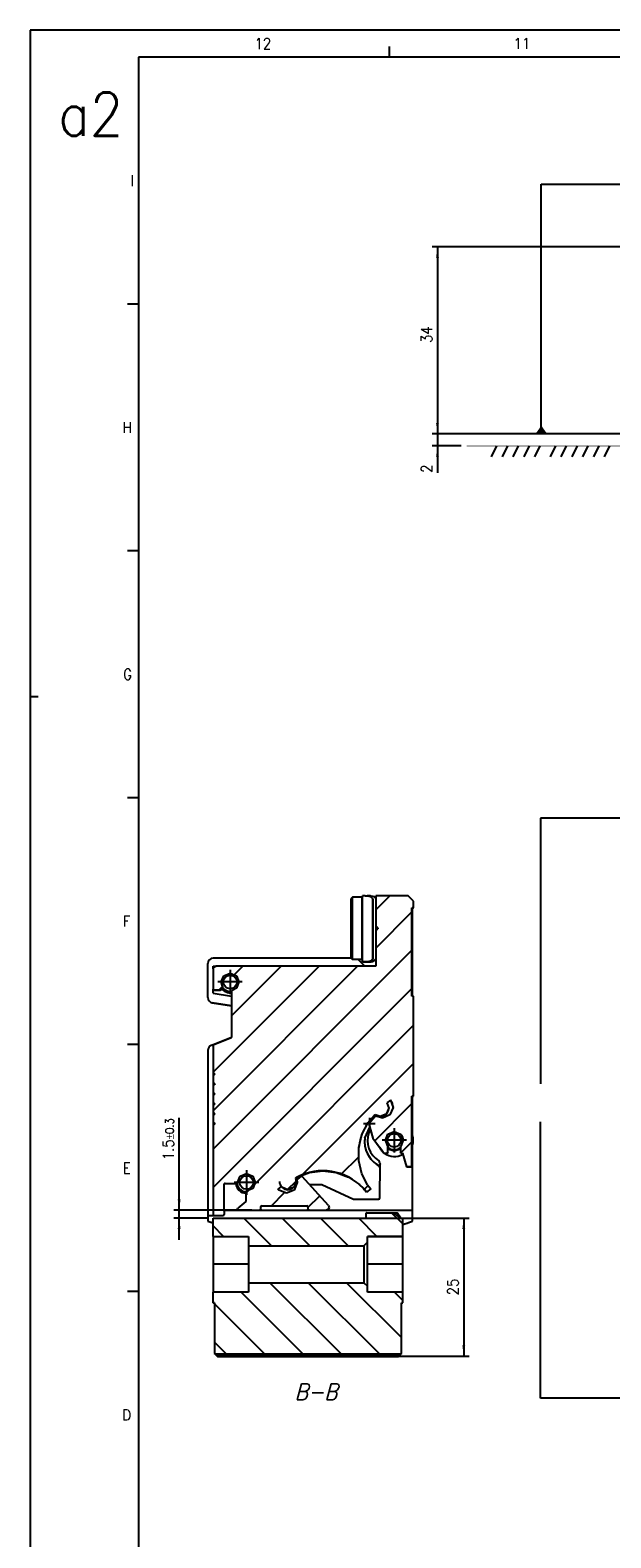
# Model space of a CAD drawing. Header units: millimetres. Extents: x -285 to 969, y -217 to 203.
# Tile 2 of 15: x -285 to -178, y -75 to 203. Entities that reach past the tile are written whole.
import ezdxf

# ---------------------------------------------------------------- set-up
doc = ezdxf.new("R2010")
doc.units = ezdxf.units.MM
doc.linetypes.add('DOT_CENTER', pattern=[14, 12, -1, 0, -1])
doc.layers.add('1', color=7, linetype='Continuous')
doc.styles.add('CONVERTER_11', font='txt.shx', dxfattribs={"width": 0.9})
doc.styles.add('CONVERTER_12', font='txt.shx', dxfattribs={"width": 0.9, "oblique": 15})
doc.dimstyles.new('ME10_DIM_13', dxfattribs={"dimtxt": 2, "dimasz": 2, "dimexe": 1, "dimexo": 1, "dimgap": 1, "dimtad": 1, "dimdec": 0, "dimdsep": 46, "dimtxsty": 'CONVERTER_11', "dimsah": 1, "dimcen": 0.09, "dimclrd": 2, "dimclre": 2, "dimclrt": 2, "dimadec": 0, "dimazin": 0, "dimtfac": 1, "dimtdec": 4, "dimtix": 1, "dimtmove": 0, "dimatfit": 3, "dimfxl": 1, "dimtolj": 1, "dimtzin": 0, "dimarcsym": 0})
doc.dimstyles.new('ME10_DIM_14', dxfattribs={"dimtxt": 2, "dimasz": 2, "dimexe": 1, "dimexo": 1, "dimgap": 1, "dimtad": 1, "dimdec": 0, "dimdsep": 46, "dimtxsty": 'CONVERTER_11', "dimsah": 1, "dimcen": 0.09, "dimclrd": 2, "dimclre": 2, "dimclrt": 2, "dimadec": 0, "dimazin": 0, "dimtfac": 1, "dimtdec": 4, "dimtix": 1, "dimtmove": 0, "dimatfit": 3, "dimfxl": 1, "dimtolj": 1, "dimtzin": 0, "dimarcsym": 0})
doc.dimstyles.new('ME10_DIM_43', dxfattribs={"dimtxt": 2, "dimasz": 2, "dimexe": 1, "dimexo": 1, "dimgap": 1, "dimtad": 1, "dimdsep": 46, "dimtxsty": 'CONVERTER_11', "dimsah": 1, "dimcen": 0.09, "dimclrd": 2, "dimclre": 2, "dimclrt": 2, "dimadec": 0, "dimazin": 0, "dimtol": 1, "dimtp": 0.3, "dimtm": 0.3, "dimtfac": 0.75, "dimtdec": 1, "dimtix": 1, "dimtmove": 0, "dimatfit": 3, "dimfxl": 1, "dimtolj": 1, "dimtzin": 0, "dimarcsym": 0})
doc.dimstyles.new('ME10_DIM_44', dxfattribs={"dimtxt": 2, "dimasz": 2, "dimexe": 1, "dimexo": 1, "dimgap": 1, "dimtad": 1, "dimdec": 0, "dimdsep": 46, "dimtxsty": 'CONVERTER_11', "dimsah": 1, "dimcen": 0.09, "dimclrd": 2, "dimclre": 2, "dimclrt": 2, "dimadec": 0, "dimazin": 0, "dimtfac": 1, "dimtdec": 4, "dimtix": 1, "dimtmove": 0, "dimatfit": 3, "dimfxl": 1, "dimtolj": 1, "dimtzin": 0, "dimarcsym": 0})
doc.dimstyles.get("Standard").update_dxf_attribs({"dimtxt": 0.18, "dimasz": 0.18, "dimexe": 0.18, "dimexo": 0.0625, "dimgap": 0.09, "dimtad": 0, "dimtih": 1, "dimtoh": 1, "dimdec": 4, "dimzin": 0, "dimdsep": 46, "dimtxsty": 'Standard', "dimcen": 0.09, "dimadec": 0, "dimazin": 0, "dimtfac": 1, "dimtdec": 4, "dimtofl": 0, "dimtmove": 0, "dimatfit": 3, "dimfxl": 1, "dimtolj": 1, "dimtzin": 0, "dimarcsym": 0})
pattern_1 = [(-45, (0, 0), (3.53553, 3.53553), [])]

# ---------------------------------------------------------------- blocks, each defined once
blk = doc.blocks.new('*D49')
at = {"layer": '1', "color": 2, "linetype": 'Continuous'}
for p, q in [((-209.59, 132.49), (-209.59, 128.49)), ((-153.92, 128.49), (-210.59, 128.49)), ((-209.59, 128.49), (-209.59, 126.24)), ((-205.22, 126.24), (-210.59, 126.24)), ((-209.59, 126.24), (-209.59, 121.27))]:
    blk.add_line(p, q, dxfattribs=at)
at = {"layer": '1', "color": 2}
for points in [[(-209.85, 130.49), (-209.33, 130.49), (-209.59, 128.49)], [(-209.33, 124.24), (-209.85, 124.24), (-209.59, 126.24)]]:
    blk.add_solid(points, dxfattribs=at)
at = {"layer": '1', "color": 2, "insert": (-210.59, 121.27), "char_height": 2, "attachment_point": 7, "rotation": 90, "line_spacing_factor": 0.60024, "style": 'CONVERTER_11'}
blk.add_mtext('2', dxfattribs=at)
blk = doc.blocks.new('*D50')
at = {"layer": '1', "color": 2, "linetype": 'Continuous'}
for p, q in [((-153.92, 162.99), (-210.59, 162.99)), ((-209.59, 162.99), (-209.59, 128.49)), ((-153.92, 128.49), (-210.59, 128.49))]:
    blk.add_line(p, q, dxfattribs=at)
at = {"layer": '1', "color": 2}
for points in [[(-209.33, 160.99), (-209.85, 160.99), (-209.59, 162.99)], [(-209.85, 130.49), (-209.33, 130.49), (-209.59, 128.49)]]:
    blk.add_solid(points, dxfattribs=at)
at = {"layer": '1', "color": 2, "insert": (-210.59, 145.24), "char_height": 2, "attachment_point": 7, "rotation": 90, "line_spacing_factor": 0.60024, "style": 'CONVERTER_11'}
blk.add_mtext('34', dxfattribs=at)
blk = doc.blocks.new('Cabeza__12', base_point=(-251, -41.79))
at = {"linetype": 'Continuous'}
h = blk.add_hatch(dxfattribs=at)
h.set_pattern_fill('_USER', color=3, scale=5, angle=-45, pattern_type=0)
h.set_pattern_definition(pattern_1)
h.paths.add_polyline_path([(-223.17, -21.38), (-222.5, -20.71), (-222.5, -19.63), (-216, -19.63), (-216, -16.28), (-216.46, -16.28), (-217.69, -15.28), (-222.69, -15.28), (-222.74, -15.32), (-222.74, -16.28), (-251, -16.28), (-251, -19.63), (-244.5, -19.63), (-244.5, -21.38)])
h = blk.add_hatch(dxfattribs=at)
h.set_pattern_fill('_USER', color=3, scale=5, angle=-45, pattern_type=0)
h.set_pattern_definition(pattern_1)
h.paths.add_polyline_path([(-250.6, -41.39), (-250.75, -41.23), (-250.75, -31.93), (-251, -31.93), (-251, -29.93), (-244.5, -29.93), (-244.5, -28.18), (-223.17, -28.18), (-222.5, -28.85), (-222.5, -29.93), (-216, -29.93), (-216, -31.93), (-216.25, -31.93), (-216.25, -41.23), (-216.4, -41.39)])
at = {"color": 7, "linetype": 'Continuous'}
for p, q in [((-251, -16.28), (-222.74, -16.28)), ((-251, -19.63), (-251, -16.28)), ((-222.74, -15.28), (-222.74, -15.32)), ((-222.69, -15.28), (-222.74, -15.28)), ((-222.69, -15.28), (-222.74, -15.32)), ((-222.74, -16.28), (-222.74, -15.32)), ((-222.69, -15.28), (-217.69, -15.28)), ((-217.69, -15.28), (-216.46, -16.28)), ((-217.69, -15.28), (-217.06, -15.28)), ((-216.34, -16.28), (-217.06, -15.28)), ((-216.46, -16.28), (-216, -16.28)), ((-216, -19.63), (-216, -16.28)), ((-251, -19.63), (-244.5, -19.63)), ((-251, -19.63), (-244.5, -19.63)), ((-251, -19.63), (-251, -24.78)), ((-244.5, -19.63), (-244.5, -21.38)), ((-244.5, -21.38), (-223.17, -21.38)), ((-244.5, -21.38), (-244.5, -28.18)), ((-223.17, -21.38), (-222.5, -20.71)), ((-223.17, -21.38), (-223.17, -28.18)), ((-222.5, -19.63), (-216, -19.63)), ((-216, -19.63), (-222.5, -19.63)), ((-222.5, -20.71), (-222.5, -19.63)), ((-222.5, -28.85), (-222.5, -20.71)), ((-216, -24.78), (-216, -19.63)), ((-244.5, -24.78), (-251, -24.78)), ((-251, -24.78), (-251, -29.93)), ((-216, -24.78), (-222.5, -24.78)), ((-216, -29.93), (-216, -24.78)), ((-251, -31.93), (-251, -29.93)), ((-244.5, -29.93), (-251, -29.93)), ((-244.5, -28.18), (-223.17, -28.18)), ((-244.5, -28.18), (-244.5, -29.93)), ((-223.17, -28.18), (-222.5, -28.85)), ((-222.5, -29.93), (-222.5, -28.85)), ((-216, -29.93), (-222.5, -29.93)), ((-216, -31.93), (-216, -29.93)), ((-251, -31.93), (-250.75, -31.93)), ((-251, -31.93), (-250.75, -31.93)), ((-251, -31.93), (-250.75, -31.93)), ((-250.75, -31.93), (-251, -31.93)), ((-250.75, -31.93), (-250.75, -41.23)), ((-216, -31.93), (-216.25, -31.93)), ((-216.25, -31.93), (-216, -31.93)), ((-216.25, -31.93), (-216, -31.93)), ((-216.25, -31.93), (-216, -31.93)), ((-216.25, -41.23), (-216.25, -31.93)), ((-250.75, -41.23), (-250.25, -41.74)), ((-250.6, -41.39), (-250.75, -41.23)), ((-216.4, -41.39), (-250.6, -41.39)), ((-250.6, -41.39), (-216.4, -41.39)), ((-250.2, -41.79), (-250.6, -41.39)), ((-250.25, -41.74), (-250.2, -41.79)), ((-216.4, -41.39), (-216.8, -41.79)), ((-216.8, -41.79), (-216.75, -41.74)), ((-216.75, -41.74), (-216.25, -41.23)), ((-216.25, -41.23), (-216.4, -41.39)), ((-216.8, -41.79), (-250.2, -41.79)), ((-250.2, -41.79), (-216.8, -41.79))]:
    blk.add_line(p, q, dxfattribs=at)
for points, knots in [([(-248.68, -41.79), (-248.65, -41.79), (-248.53, -41.79), (-248.27, -41.79), (-247.85, -41.79), (-247.31, -41.79), (-246.68, -41.79), (-246, -41.79), (-245.32, -41.79), (-244.69, -41.79), (-244.16, -41.79), (-243.71, -41.79), (-243.51, -41.79), (-243.27, -41.79), (-243.51, -41.79), (-243.71, -41.79), (-244.16, -41.79), (-244.69, -41.79), (-245.32, -41.79), (-246, -41.79), (-246.68, -41.79), (-247.31, -41.79), (-247.85, -41.79), (-248.27, -41.79), (-248.53, -41.79), (-248.65, -41.79), (-248.68, -41.79)], [0, 0, 0, 0, 0.0913, 0.358976, 0.784788, 1.339716, 1.985944, 2.679431, 3.372919, 4.019147, 4.574075, 4.999887, 5.267562, 5.358863, 5.450163, 5.717838, 6.14365, 6.698578, 7.344806, 8.038294, 8.731781, 9.378009, 9.932937, 10.358749, 10.626425, 10.717725, 10.717725, 10.717725, 10.717725]), ([(-242.95, -41.79), (-242.91, -41.79), (-242.77, -41.79), (-242.44, -41.79), (-241.93, -41.79), (-241.26, -41.79), (-240.49, -41.79), (-239.65, -41.79), (-238.82, -41.79), (-238.03, -41.79), (-237.38, -41.79), (-236.82, -41.79), (-236.59, -41.79), (-236.29, -41.79), (-236.59, -41.79), (-236.82, -41.79), (-237.38, -41.79), (-238.03, -41.79), (-238.82, -41.79), (-239.65, -41.79), (-240.49, -41.79), (-241.26, -41.79), (-241.93, -41.79), (-242.44, -41.79), (-242.77, -41.79), (-242.91, -41.79), (-242.95, -41.79)], [0, 0, 0, 0, 0.112514, 0.442384, 0.967134, 1.651, 2.44738, 3.302, 4.15662, 4.953, 5.636866, 6.161616, 6.491486, 6.604, 6.716514, 7.046384, 7.571134, 8.255, 9.05138, 9.906, 10.76062, 11.557, 12.240866, 12.765616, 13.095486, 13.208, 13.208, 13.208, 13.208]), ([(-228.95, -41.79), (-228.91, -41.79), (-228.77, -41.79), (-228.44, -41.79), (-227.93, -41.79), (-227.26, -41.79), (-226.49, -41.79), (-225.65, -41.79), (-224.82, -41.79), (-224.03, -41.79), (-223.38, -41.79), (-222.82, -41.79), (-222.59, -41.79), (-222.29, -41.79), (-222.59, -41.79), (-222.82, -41.79), (-223.38, -41.79), (-224.03, -41.79), (-224.82, -41.79), (-225.65, -41.79), (-226.49, -41.79), (-227.26, -41.79), (-227.93, -41.79), (-228.44, -41.79), (-228.77, -41.79), (-228.91, -41.79), (-228.95, -41.79)], [0, 0, 0, 0, 0.112514, 0.442384, 0.967134, 1.651, 2.44738, 3.302, 4.15662, 4.953, 5.636866, 6.161616, 6.491486, 6.604, 6.716514, 7.046384, 7.571134, 8.255, 9.05138, 9.906, 10.76062, 11.557, 12.240866, 12.765616, 13.095486, 13.208, 13.208, 13.208, 13.208])]:
    blk.add_open_spline(points, degree=3, knots=knots, dxfattribs=at)
blk = doc.blocks.new('Regla_G-340-VS4__13', base_point=(-252, -17.45))
at = {"linetype": 'Continuous'}
h = blk.add_hatch(dxfattribs=at)
h.set_pattern_fill('_USER', color=3, scale=5, angle=45, pattern_type=0)
h.set_pattern_definition([(45, (0, 0), (-3.53553, 3.53553), [])])
h.paths.add_polyline_path([(-221, 30.22), (-221, 36.78), (-220.63, 37.15), (-220.6, 37.22), (-220.63, 37.29), (-221, 37.66), (-221, 43.22), (-215, 43.22), (-214, 42.22), (-214, 40.97), (-214.3, 40.97), (-214.3, 24.72), (-214, 24.72), (-214, 6.22), (-214.3, 6.21), (-214.3, -6.78), (-215.3, -6.78), (-216.02, -4.28), (-216.23, -4.28), (-216.37, -4.22), (-216.43, -4.08), (-216.43, -3.13), (-216.38, -3), (-215.95, -1.9), (-216.43, -0.75), (-217.58, -0.28), (-218.73, -0.75), (-219.2, -1.9), (-218.78, -3), (-218.73, -3.13), (-218.73, -4.08), (-218.79, -4.23), (-218.93, -4.28), (-219.5, -4.28), (-221.51, -1.52), (-222.27, 1.13), (-222.27, 1.16), (-222.25, 1.22), (-221.18, 2.5), (-221.03, 2.57), (-220.91, 2.54), (-219.77, 2.18), (-218.36, 2.77), (-217.77, 4.17), (-218.28, 5.51), (-218.94, 4.99), (-218.6, 4.03), (-219.05, 2.94), (-220.15, 2.48), (-221.11, 2.81), (-221.28, 2.7), (-222.4, 1.35), (-223.54, -0.84), (-224.13, -3.24), (-224.13, -5.7), (-223.54, -8.1), (-222.49, -10.14), (-222.19, -10.48), (-221.9, -10.84), (-222.69, -11.46), (-223.02, -11.05), (-223.06, -11.08), (-223.28, -10.76), (-223.97, -10.09), (-226, -8.69), (-228.31, -7.82), (-230.76, -7.52), (-233.21, -7.82), (-235.52, -8.69), (-235.64, -8.75), (-235.79, -8.89), (-235.68, -9.48), (-236.13, -10.57), (-237.23, -11.02), (-238.32, -10.57), (-238.44, -10.44), (-239.04, -10.91), (-238.89, -11.08), (-237.48, -11.67), (-236.06, -11.08), (-235.48, -9.67), (-235.55, -9.14), (-235.56, -9.09), (-235.5, -8.95), (-235.46, -8.92), (-234.79, -8.54), (-234.69, -8.51), (-234.55, -8.57), (-229.71, -13.95), (-229.58, -14.29), (-229.73, -14.64), (-230.08, -14.79), (-233.31, -14.79), (-233.44, -14.72), (-233.5, -14.58), (-233.5, -14.18), (-233.56, -14.04), (-233.7, -13.99), (-242, -13.99), (-242.14, -14.04), (-242.2, -14.18), (-242.2, -14.58), (-242.26, -14.72), (-242.4, -14.79), (-246.3, -14.78), (-246.44, -14.72), (-246.5, -14.59), (-246.43, -14.43), (-245, -13.23), (-245, -11.4), (-244.97, -11.37), (-244.83, -11.31), (-243.71, -10.83), (-243.23, -9.69), (-243.71, -8.54), (-244.85, -8.06), (-246, -8.54), (-246.48, -9.69), (-246.54, -9.83), (-246.68, -9.89), (-248.8, -9.89), (-248.94, -9.94), (-249, -10.09), (-249, -14.59), (-249.06, -14.72), (-249.2, -14.79), (-250.8, -14.79), (-250.94, -14.72), (-251, -14.58), (-251, 0.82), (-250.73, 1.09), (-250.7, 1.16), (-250.73, 1.23), (-251, 1.5), (-251, 2.64), (-250.73, 2.92), (-250.7, 2.98), (-250.73, 3.06), (-251, 3.33), (-251, 4.48), (-250.73, 4.75), (-250.7, 4.82), (-250.73, 4.89), (-251, 5.16), (-251, 6.31), (-250.73, 6.58), (-250.7, 6.66), (-250.73, 6.73), (-251, 7), (-251, 8.15), (-250.73, 8.42), (-250.7, 8.49), (-250.73, 8.56), (-251, 8.82), (-251, 9.98), (-250.73, 10.25), (-250.7, 10.32), (-250.73, 10.39), (-251, 10.66), (-251, 15.39), (-250.85, 15.75), (-250.68, 15.86), (-247.62, 17.08), (-247.6, 25.64), (-247.57, 25.69), (-247.47, 25.75), (-246.72, 26.17), (-246.25, 27.32), (-246.72, 28.47), (-247.87, 28.95), (-249.02, 28.47), (-249.5, 27.32), (-249.29, 26.54), (-249.27, 26.44), (-249.3, 26.34), (-249.54, 25.91), (-249.57, 25.87), (-249.71, 25.81), (-250.8, 25.81), (-250.94, 25.87), (-251, 26.01), (-251, 29.72), (-250.85, 30.07), (-250.5, 30.22)])
at = {"color": 7, "linetype": 'Continuous'}
for p, q in [((-225.25, 42.96), (-225.5, 42.71)), ((-225.5, 31.71), (-225.5, 42.71)), ((-225.25, 42.65), (-225.25, 42.96)), ((-223.5, 42.96), (-225.25, 42.96)), ((-225.25, 31.46), (-225.25, 42.65)), ((-223.5, 34.9), (-223.5, 42.96)), ((-222.95, 43.21), (-223.45, 43.21)), ((-223.45, 31.01), (-223.45, 43.21)), ((-222.95, 43.21), (-222.58, 43.21)), ((-222.58, 43.21), (-222.03, 43.08)), ((-221.95, 43.21), (-222.58, 43.21)), ((-222.03, 43.08), (-221.78, 42.91)), ((-221.95, 43.21), (-221.54, 43.14)), ((-221.95, 43.21), (-221.85, 43.21)), ((-221.78, 42.91), (-221.55, 42.67)), ((-221.55, 31.55), (-221.55, 42.67)), ((-221.45, 42.51), (-221.55, 42.67)), ((-221.54, 43.14), (-221.15, 42.91)), ((-221.45, 41.21), (-221.45, 42.51)), ((-221, 43.01), (-221.33, 43.01)), ((-221.15, 42.91), (-221.06, 42.81)), ((-221.06, 42.81), (-221, 42.69)), ((-215, 43.22), (-221, 43.22)), ((-221, 43.22), (-221, 37.66)), ((-214, 42.22), (-215, 43.22)), ((-214, 40.97), (-214, 42.22)), ((-223.45, 41.19), (-223.5, 41.19)), ((-221.45, 33.01), (-221.45, 41.21)), ((-214.3, 24.72), (-214.3, 40.97)), ((-214.3, 40.97), (-214, 40.97)), ((-214.2, 40.96), (-214.3, 40.97)), ((-214.3, 40.97), (-214, 40.97)), ((-214.3, 40.97), (-214, 40.97)), ((-214, 40.97), (-214.2, 40.96)), ((-214.2, 24.72), (-214.2, 40.96)), ((-220.63, 37.29), (-221, 37.66)), ((-221, 37.66), (-220.95, 37.61)), ((-221, 36.78), (-220.63, 37.15)), ((-221, 36.78), (-221, 30.22)), ((-220.81, 37.47), (-220.95, 37.61)), ((-220.95, 37.61), (-220.95, 36.82)), ((-220.63, 37.29), (-220.81, 37.47)), ((-220.63, 37.29), (-220.6, 37.22)), ((-220.6, 37.22), (-220.63, 37.15)), ((-223.5, 31.46), (-223.5, 34.9)), ((-252, 24.46), (-252, 30.71)), ((-225.5, 31.71), (-251, 31.71)), ((-225.5, 31.71), (-225.25, 31.46)), ((-223.5, 31.46), (-225.25, 31.46)), ((-223, 30.21), (-224.25, 31.46)), ((-223.45, 33.24), (-223.5, 33.24)), ((-222.95, 31.01), (-223.45, 31.01)), ((-223.45, 31.01), (-223.21, 31.01)), ((-223.45, 31.01), (-222.95, 31.01)), ((-223.21, 31.01), (-223.45, 31.01)), ((-222.58, 31.01), (-222.95, 31.01)), ((-222.58, 31.01), (-222.95, 31.01)), ((-222.03, 31.15), (-222.58, 31.01)), ((-221.95, 31.01), (-222.55, 31.01)), ((-222.55, 31.01), (-221.95, 31.01)), ((-221.78, 31.32), (-222.03, 31.15)), ((-221.54, 31.09), (-221.95, 31.01)), ((-221.85, 31.03), (-221.54, 31.09)), ((-221.55, 31.55), (-221.78, 31.32)), ((-221.55, 31.55), (-221.45, 31.72)), ((-221.15, 31.32), (-221.54, 31.09)), ((-221.54, 31.09), (-221.15, 31.32)), ((-221.45, 31.72), (-221.45, 33.01)), ((-221.15, 31.32), (-221.06, 31.42)), ((-221.06, 31.42), (-221.15, 31.32)), ((-221.06, 31.42), (-221, 31.54)), ((-221, 31.54), (-221.06, 31.42)), ((-251, 30.21), (-250.5, 30.22)), ((-251, 30.21), (-250.5, 30.22)), ((-251, 29.72), (-251, 30.21)), ((-251, 29.72), (-250.85, 30.07)), ((-251, 29.72), (-251, 26.01)), ((-250.85, 30.07), (-250.5, 30.22)), ((-221, 30.22), (-250.5, 30.22)), ((-249.5, 27.32), (-249.02, 28.47)), ((-249.02, 28.47), (-247.87, 28.95)), ((-247.87, 28.95), (-246.72, 28.47)), ((-246.72, 28.47), (-246.25, 27.32)), ((-251, 25.22), (-251, 26.01)), ((-250.94, 25.87), (-251, 26.01)), ((-251, 25.22), (-247.62, 24.67)), ((-250.8, 25.81), (-250.94, 25.87)), ((-250.8, 25.81), (-249.71, 25.81)), ((-249.71, 25.81), (-250.8, 25.81)), ((-249.57, 25.87), (-249.71, 25.81)), ((-249.54, 25.91), (-249.57, 25.87)), ((-249.54, 25.91), (-249.3, 26.34)), ((-249.54, 25.91), (-249.44, 26.08)), ((-249.29, 26.54), (-249.5, 27.32)), ((-249.31, 26.31), (-249.44, 26.08)), ((-249.31, 26.31), (-249.27, 26.4)), ((-249.27, 26.44), (-249.3, 26.34)), ((-249.29, 26.54), (-249.27, 26.44)), ((-249.27, 26.4), (-249.27, 26.44)), ((-247.6, 25.64), (-247.62, 17.08)), ((-247.62, 25.3), (-247.61, 25.33)), ((-247.61, 25.33), (-247.62, 25.3)), ((-247.62, 25.3), (-247.62, 24.67)), ((-247.6, 25.64), (-247.57, 25.69)), ((-247.57, 25.69), (-247.47, 25.75)), ((-246.72, 26.17), (-247.47, 25.75)), ((-246.25, 27.32), (-246.72, 26.17)), ((-251.16, 23.48), (-247.62, 22.9)), ((-247.62, 22.9), (-251.16, 23.48)), ((-247.62, 24.67), (-247.62, 22.9)), ((-247.62, 22.9), (-247.62, 17.08)), ((-214, 24.72), (-214.3, 24.72)), ((-214, 6.22), (-214, 24.72)), ((-247.62, 17.08), (-251, 15.74)), ((-250.68, 15.86), (-247.62, 17.08)), ((-252, 14.66), (-252, -15.78)), ((-251, 15.74), (-251.37, 15.59)), ((-251, 15.39), (-250.85, 15.75)), ((-251, 15.74), (-251, 15.39)), ((-251, 15.39), (-251, 10.66)), ((-250.85, 15.75), (-250.68, 15.86)), ((-251, 10.66), (-250.73, 10.39)), ((-251, 10.66), (-251, 9.98)), ((-251, 10.66), (-250.73, 10.39)), ((-250.73, 10.25), (-251, 9.98)), ((-251, 9.98), (-251, 8.82)), ((-251, 8.82), (-250.73, 8.56)), ((-251, 8.82), (-251, 8.15)), ((-251, 8.82), (-250.73, 8.56)), ((-250.73, 8.42), (-251, 8.15)), ((-250.73, 10.39), (-250.7, 10.32)), ((-250.7, 10.32), (-250.73, 10.39)), ((-250.7, 10.32), (-250.73, 10.25)), ((-250.73, 8.56), (-250.7, 8.49)), ((-250.7, 8.49), (-250.73, 8.56)), ((-250.7, 8.49), (-250.73, 8.42)), ((-251, 8.15), (-251, 7)), ((-251, 7), (-250.73, 6.73)), ((-251, 7), (-250.73, 6.73)), ((-251, 7), (-251, 6.31)), ((-250.73, 6.58), (-251, 6.31)), ((-251, 6.31), (-251, 5.16)), ((-250.73, 6.73), (-250.7, 6.66)), ((-250.7, 6.66), (-250.73, 6.73)), ((-250.7, 6.66), (-250.73, 6.58)), ((-214.3, 6.21), (-214, 6.22)), ((-214.2, 6.21), (-214.3, 6.21)), ((-214.3, -6.78), (-214.3, 6.21)), ((-214, 6.22), (-214.2, 6.21)), ((-214.2, -14.78), (-214.2, 6.21)), ((-251, 5.16), (-250.73, 4.89)), ((-251, 5.16), (-250.73, 4.89)), ((-251, 5.16), (-251, 4.48)), ((-250.73, 4.75), (-251, 4.48)), ((-251, 4.48), (-251, 3.33)), ((-251, 3.33), (-251, 2.64)), ((-251, 3.33), (-250.73, 3.06)), ((-251, 3.33), (-250.73, 3.06)), ((-250.73, 2.92), (-251, 2.64)), ((-250.73, 4.89), (-250.7, 4.82)), ((-250.7, 4.82), (-250.73, 4.89)), ((-250.7, 4.82), (-250.73, 4.75)), ((-250.7, 2.98), (-250.73, 3.06)), ((-250.73, 3.06), (-250.7, 2.98)), ((-250.7, 2.98), (-250.73, 2.92)), ((-221.28, 2.7), (-221.11, 2.81)), ((-221.11, 2.81), (-221.28, 2.7)), ((-220.15, 2.48), (-221.11, 2.81)), ((-219.05, 2.94), (-220.15, 2.48)), ((-218.6, 4.03), (-219.05, 2.94)), ((-218.28, 5.51), (-218.94, 4.99)), ((-218.28, 5.51), (-218.94, 4.99)), ((-218.94, 4.99), (-218.6, 4.03)), ((-217.77, 4.17), (-218.36, 2.77)), ((-218.28, 5.51), (-217.77, 4.17)), ((-251, 2.64), (-251, 1.5)), ((-251, 1.5), (-250.73, 1.23)), ((-251, 1.5), (-250.73, 1.23)), ((-251, 1.5), (-251, 0.82)), ((-250.73, 1.09), (-251, 0.82)), ((-251, 0.82), (-251, -14.58)), ((-250.73, 1.23), (-250.7, 1.16)), ((-250.7, 1.16), (-250.73, 1.23)), ((-250.7, 1.16), (-250.73, 1.09)), ((-223.54, -0.84), (-222.4, 1.35)), ((-222.99, -1.49), (-222.09, 0.49)), ((-222.4, 1.35), (-221.28, 2.7)), ((-222.27, 1.16), (-222.25, 1.22)), ((-222.27, 1.13), (-222.27, 1.16)), ((-222.27, 1.13), (-221.51, -1.52)), ((-222.27, 1.13), (-221.94, -0.03)), ((-222.25, 1.22), (-221.18, 2.5)), ((-221.18, 2.5), (-221.03, 2.57)), ((-221.03, 2.57), (-220.91, 2.54)), ((-219.77, 2.18), (-220.91, 2.54)), ((-218.36, 2.77), (-219.77, 2.18)), ((-224.13, -3.24), (-223.54, -0.84)), ((-223.02, -1.74), (-223.04, -1.93)), ((-223.04, -1.93), (-223.04, -2.39)), ((-223.04, -2.39), (-223.02, -2.67)), ((-223, -1.55), (-223.02, -1.74)), ((-223.02, -2.67), (-222.99, -2.94)), ((-222.28, -0.51), (-221.94, -0.03)), ((-221.94, -0.03), (-221.51, -1.52)), ((-221.51, -1.52), (-220.26, -3.24)), ((-221.51, -1.52), (-219.5, -4.28)), ((-219.2, -1.9), (-218.73, -0.75)), ((-218.78, -3), (-219.2, -1.9)), ((-218.73, -0.75), (-217.58, -0.28)), ((-217.58, -0.28), (-216.43, -0.75)), ((-216.43, -0.75), (-215.95, -1.9)), ((-216.43, -0.75), (-216.25, -0.97)), ((-215.95, -1.9), (-216.38, -3)), ((-216.25, -0.97), (-216.11, -1.21)), ((-216.11, -1.21), (-215.97, -1.66)), ((-215.97, -1.66), (-215.95, -1.9)), ((-224.13, -5.7), (-224.13, -3.24)), ((-222.99, -2.94), (-222.94, -3.21)), ((-222.94, -3.21), (-222.74, -3.92)), ((-222.74, -3.92), (-222.59, -4.28)), ((-222.59, -4.28), (-222.56, -4.35)), ((-222.56, -4.35), (-222.53, -4.41)), ((-222.53, -4.41), (-221.9, -5.38)), ((-221.9, -5.38), (-221.66, -5.65)), ((-219.68, -4.05), (-220.26, -3.24)), ((-219.5, -4.28), (-219.68, -4.05)), ((-219.5, -4.28), (-218.93, -4.28)), ((-219.5, -4.28), (-219.4, -4.29)), ((-219.4, -4.29), (-218.93, -4.28)), ((-218.79, -4.23), (-218.93, -4.28)), ((-218.73, -4.08), (-218.79, -4.23)), ((-218.78, -3), (-218.73, -3.13)), ((-218.73, -4.08), (-218.73, -3.13)), ((-217.58, -3.9), (-218.73, -3.53)), ((-216.43, -3.53), (-217.58, -3.9)), ((-216.43, -3.13), (-216.38, -3)), ((-216.43, -3.13), (-216.43, -4.08)), ((-216.37, -4.22), (-216.43, -4.08)), ((-216.23, -4.28), (-216.37, -4.22)), ((-216.23, -4.28), (-216.02, -4.28)), ((-216.23, -4.28), (-216.02, -4.28)), ((-215.97, -4.44), (-216.02, -4.28)), ((-216.02, -4.28), (-215.3, -6.78)), ((-246, -8.54), (-244.85, -8.06)), ((-244.85, -8.06), (-243.71, -8.54)), ((-235.52, -8.69), (-233.21, -7.82)), ((-233.21, -7.82), (-230.76, -7.52)), ((-230.76, -7.52), (-228.31, -7.82)), ((-228.31, -7.82), (-226, -8.69)), ((-223.54, -8.1), (-224.13, -5.7)), ((-222.49, -10.14), (-223.54, -8.1)), ((-221.66, -5.65), (-221.35, -5.95)), ((-221.35, -5.95), (-220.75, -6.41)), ((-220.75, -6.41), (-220.47, -6.57)), ((-220.22, -12.54), (-220.2, -6.31)), ((-220.21, -6.09), (-220.2, -6.31)), ((-215.3, -6.78), (-214.3, -6.78)), ((-214.3, -6.78), (-215.3, -6.78)), ((-249, -10.09), (-248.94, -9.94)), ((-249, -14.59), (-249, -10.09)), ((-248.94, -9.94), (-248.8, -9.89)), ((-248.8, -9.89), (-246.68, -9.89)), ((-248.8, -9.89), (-246.84, -9.89)), ((-246.68, -9.89), (-246.84, -9.89)), ((-246.54, -9.83), (-246.68, -9.89)), ((-246.6, -9.87), (-246.68, -9.89)), ((-246.6, -9.87), (-246.54, -9.83)), ((-246.48, -9.69), (-246.54, -9.83)), ((-246.54, -9.83), (-246.5, -9.78)), ((-246.5, -9.78), (-246.49, -9.74)), ((-246.49, -9.74), (-246.48, -9.72)), ((-246.48, -9.69), (-246, -8.54)), ((-246.48, -9.72), (-246.48, -9.69)), ((-243.71, -10.83), (-244.83, -11.31)), ((-243.71, -8.54), (-243.23, -9.69)), ((-243.23, -9.69), (-243.71, -10.83)), ((-238.44, -10.44), (-239.04, -10.91)), ((-238.44, -10.44), (-239.04, -10.91)), ((-238.89, -11.08), (-239.04, -10.91)), ((-237.48, -11.67), (-238.89, -11.08)), ((-238.32, -10.57), (-238.44, -10.44)), ((-237.23, -11.02), (-238.32, -10.57)), ((-236.06, -11.08), (-237.48, -11.67)), ((-236.13, -10.57), (-237.23, -11.02)), ((-235.68, -9.48), (-236.13, -10.57)), ((-235.48, -9.67), (-236.06, -11.08)), ((-235.79, -8.89), (-235.64, -8.75)), ((-235.64, -8.75), (-235.79, -8.89)), ((-235.79, -8.89), (-235.68, -9.48)), ((-235.64, -8.75), (-235.52, -8.69)), ((-235.56, -9.09), (-235.5, -8.95)), ((-235.55, -9.14), (-235.56, -9.09)), ((-235.55, -9.14), (-235.48, -9.67)), ((-235.5, -8.95), (-235.46, -8.92)), ((-234.79, -8.54), (-235.46, -8.92)), ((-234.79, -8.54), (-234.69, -8.51)), ((-234.69, -8.51), (-234.55, -8.57)), ((-229.71, -13.95), (-234.55, -8.57)), ((-233.21, -10.06), (-230.93, -10.06)), ((-230.93, -10.06), (-225.07, -12.79)), ((-226, -8.69), (-223.97, -10.09)), ((-223.97, -10.09), (-223.28, -10.76)), ((-223.06, -11.08), (-223.28, -10.76)), ((-223.06, -11.08), (-223.28, -10.76)), ((-223.02, -11.05), (-223.06, -11.08)), ((-223.02, -11.05), (-223.06, -11.08)), ((-222.69, -11.46), (-223.02, -11.05)), ((-223.02, -11.05), (-222.69, -11.46)), ((-221.9, -10.84), (-222.69, -11.46)), ((-221.9, -10.84), (-222.69, -11.46)), ((-222.49, -10.14), (-222.19, -10.48)), ((-222.19, -10.48), (-221.9, -10.84)), ((-245, -13.23), (-246.43, -14.43)), ((-245, -11.4), (-244.97, -11.37)), ((-245, -11.4), (-245, -13.23)), ((-244.97, -11.37), (-244.83, -11.31)), ((-225.07, -12.79), (-220.47, -12.79)), ((-252, -15.78), (-249.2, -15.78)), ((-252, -15.78), (-251, -15.78)), ((-252, -15.78), (-252, -16.8)), ((-251, -14.58), (-251, -15.78)), ((-250.94, -14.72), (-251, -14.58)), ((-251, -15.78), (-249.2, -15.78)), ((-250.8, -14.79), (-250.94, -14.72)), ((-249.2, -14.79), (-250.8, -14.79)), ((-249.2, -14.79), (-250.8, -14.79)), ((-249.06, -14.72), (-249.2, -14.79)), ((-249, -14.59), (-249.06, -14.72)), ((-243.84, -14.78), (-249, -14.78)), ((-249, -14.78), (-246.34, -14.78)), ((-249, -14.78), (-249, -15.58)), ((-246.5, -14.59), (-246.43, -14.43)), ((-246.44, -14.72), (-246.5, -14.59)), ((-246.3, -14.78), (-246.44, -14.72)), ((-246.3, -14.78), (-246.34, -14.78)), ((-246.3, -14.78), (-242.4, -14.79)), ((-243.84, -14.78), (-242.4, -14.79)), ((-243.84, -14.78), (-242.4, -14.79)), ((-242.26, -14.72), (-242.4, -14.79)), ((-242.4, -14.79), (-233.31, -14.79)), ((-242.2, -14.58), (-242.26, -14.72)), ((-242.2, -14.18), (-242.14, -14.04)), ((-242.2, -14.58), (-242.2, -14.18)), ((-242.14, -14.04), (-242, -13.99)), ((-242, -13.99), (-233.7, -13.99)), ((-242, -13.99), (-233.7, -13.99)), ((-233.7, -13.99), (-233.56, -14.04)), ((-233.56, -14.04), (-233.5, -14.18)), ((-233.5, -14.18), (-233.5, -14.58)), ((-233.44, -14.72), (-233.5, -14.58)), ((-233.31, -14.79), (-233.44, -14.72)), ((-233.31, -14.79), (-230.08, -14.79)), ((-233.31, -14.79), (-230.08, -14.79)), ((-229.73, -14.64), (-230.08, -14.79)), ((-230.08, -14.79), (-214.2, -14.78)), ((-229.58, -14.29), (-229.73, -14.64)), ((-229.71, -13.95), (-229.58, -14.29)), ((-214.2, -16.8), (-214.2, -14.78)), ((-252, -16.8), (-251, -17.15)), ((-252, -16.8), (-251.24, -17.09)), ((-251.24, -17.09), (-251, -17.17)), ((-216, -17.42), (-214.2, -16.8)), ((-216, -17.45), (-215.65, -17.33)), ((-215.65, -17.33), (-215.21, -17.18)), ((-215.21, -17.18), (-214.78, -17.02)), ((-214.78, -17.02), (-214.2, -16.8))]:
    blk.add_line(p, q, dxfattribs=at)
blk.add_lwpolyline([(-222.27, 1.13, 1), (-222.08, 1.18, 1)], format="xyb", close=True, dxfattribs=at)
for centre in [(-247.87, 27.32), (-217.58, -1.91), (-244.85, -9.69)]:
    blk.add_circle(centre, 1.25, dxfattribs=at)
for centre, radius, start, end in [((-251, 30.71), 1, 90, 180), ((-250.8, 26.01), 0.198, 179.2842, 270.7158), ((-249.71, 26.01), 0.198, 268.7447, 328.7604), ((-247.87, 27.32), 2, 218.1605, 277.4801), ((-247.87, 27.32), 1.75, 214.8855, 278.7136), ((-251, 24.46), 1, 180, 260.7203), ((-251, 24.46), 1, 180, 260.7203), ((-251, 14.66), 1, 111.6875, 180), ((-220.15, 4.03), 1.55, 231.6608, 0.1581), ((-219.77, 4.17), 2, 359.9996, 41.8106), ((-213.97, -4.47), 10.24, 135.5642, 173.0769), ((-218.04, -2.2), 5, 171.8182, 240.917), ((-218, -1.9), 4.5, 162, 237.2507), ((-218, -1.9), 4.5, 162, 237.2507), ((-217.58, -1.91), 3.5, 344.7767, 15.2233), ((-217.58, -1.91), 3, 206.4273, 225.5727), ((-217.58, -1.91), 3, 206.4273, 225.5727), ((-217.58, -1.91), 3, 232.5582, 302.333), ((-217.58, -1.91), 3, 232.5582, 302.333), ((-218.92, -4.09), 0.198, 269.2843, 0.7157), ((-217.58, -1.91), 1.75, 229.0454, 310.9546), ((-216.23, -4.08), 0.198, 179.2843, 270.7157), ((-230.76, -17.76), 10.24, 43.1003, 118.4179), ((-220.72, -7.01), 0.5, 0, 60.9171), ((-220.71, -6.1), 0.5, 1.5375, 57.2427), ((-220.71, -6.1), 0.5, 1.5375, 57.2427), ((-248.8, -10.09), 0.202, 90.6983, 180.7069), ((-244.85, -9.69), 2, 185.7392, 265.8375), ((-244.85, -9.69), 1.75, 185.9831, 265.2472), ((-237.23, -9.48), 1.55, 180, 0), ((-235.36, -9.09), 0.199, 179.9819, 195.2356), ((-237.48, -9.67), 2, 359.8594, 15.2054), ((-220.47, -12.54), 0.25, 270, 360), ((-250.8, -14.59), 0.2, 178.5862, 270.0086), ((-249.2, -14.59), 0.2, 270, 360), ((-249.2, -15.58), 0.2, 270.0601, 0.0601), ((-249.2, -15.58), 0.2, 270.0601, 0.0601), ((-246.3, -14.59), 0.2, 179.9926, 259.5098), ((-242.4, -14.59), 0.2, 270.0846, 1.4042), ((-242, -14.19), 0.2, 89.9908, 178.5551), ((-233.7, -14.19), 0.2, 1.4449, 90.0092), ((-233.3, -14.59), 0.199, 178.7387, 269.3487), ((-230.08, -14.29), 0.499, 270.3413, 359.9116)]:
    blk.add_arc(centre, radius, start, end, dxfattribs=at)
for points, knots in [([(-222.76, 31.01), (-222.81, 31.01), (-222.87, 31.01), (-222.99, 31.01), (-222.7, 31.01), (-222.61, 31.01), (-222.55, 31.01)], [0, 0, 0, 0, 0.1617718, 0.184882, 0.3152601, 0.5806506, 0.5806506, 0.5806506, 0.5806506]), ([(-222.55, 31.01), (-222.61, 31.01), (-222.7, 31.01), (-222.99, 31.01), (-222.87, 31.01), (-222.81, 31.01), (-222.76, 31.01)], [0, 0, 0, 0, 0.2653905, 0.3957686, 0.4188788, 0.5806506, 0.5806506, 0.5806506, 0.5806506]), ([(-221.85, 31.03), (-221.98, 31.03), (-222.28, 31.01), (-222.58, 31.01), (-222.76, 31.01)], [0, 0, 0, 0, 0.3830489, 0.9111458, 0.9111458, 0.9111458, 0.9111458]), ([(-222.76, 31.01), (-222.58, 31.01), (-222.28, 31.01), (-221.98, 31.03), (-221.85, 31.03)], [0, 0, 0, 0, 0.5280969, 0.9111458, 0.9111458, 0.9111458, 0.9111458])]:
    blk.add_open_spline(points, degree=3, knots=knots, dxfattribs=at)
at = {"layer": '1', "color": 2, "linetype": 'DOT_CENTER'}
for p, q in [((-247.87, 29.57), (-247.87, 25.06)), ((-245.62, 27.32), (-250.12, 27.32)), ((-221.07, 1.15), (-223.27, 1.15)), ((-222.17, 2.25), (-222.17, 0.06)), ((-217.58, 0.35), (-217.58, -4.16)), ((-215.32, -1.91), (-219.83, -1.91)), ((-244.85, -7.44), (-244.85, -11.94)), ((-242.6, -9.69), (-247.11, -9.69))]:
    blk.add_line(p, q, dxfattribs=at)
blk = doc.blocks.new('Regla_serie_G-340-VS4__14', base_point=(-252, -41.79))
for name, p in [('Regla_G-340-VS4__13', (-252, -17.45)), ('Cabeza__12', (-251, -41.79))]:
    blk.add_blockref(name, p)
blk = doc.blocks.new('*D80')
at = {"layer": '1', "color": 2, "linetype": 'Continuous'}
for p, q in [((-257.29, -14.79), (-257.29, 2.26)), ((-250.2, -14.79), (-258.29, -14.79)), ((-252, -16.28), (-258.29, -16.28)), ((-257.29, -16.28), (-257.29, -14.79)), ((-257.29, -20.28), (-257.29, -16.28))]:
    blk.add_line(p, q, dxfattribs=at)
at = {"layer": '1', "color": 2}
for points in [[(-257.55, -12.79), (-257.02, -12.79), (-257.29, -14.79)], [(-257.02, -18.28), (-257.55, -18.28), (-257.29, -16.28)]]:
    blk.add_solid(points, dxfattribs=at)
at = {"layer": '1', "color": 2, "insert": (-258.29, -5.58), "char_height": 2, "attachment_point": 7, "rotation": 90, "line_spacing_factor": 0.60024, "style": 'CONVERTER_11'}
blk.add_mtext('\\C2;1.5\\C2;\\H1.5;{\\Fgdt;`}0.3', dxfattribs=at)
blk = doc.blocks.new('*D81')
at = {"layer": '1', "color": 2, "linetype": 'Continuous'}
for p, q in [((-250, -16.28), (-203.73, -16.28)), ((-204.73, -16.28), (-204.73, -41.74)), ((-249.25, -41.74), (-203.73, -41.74))]:
    blk.add_line(p, q, dxfattribs=at)
at = {"layer": '1', "color": 2}
for points in [[(-204.47, -18.28), (-205, -18.28), (-204.73, -16.28)], [(-205, -39.74), (-204.47, -39.74), (-204.73, -41.74)]]:
    blk.add_solid(points, dxfattribs=at)
at = {"layer": '1', "color": 2, "insert": (-205.73, -30.51), "char_height": 2, "attachment_point": 7, "rotation": 90, "line_spacing_factor": 0.60024, "style": 'CONVERTER_11'}
blk.add_mtext('\\C2;\\C2;25\\C2;', dxfattribs=at)
blk = doc.blocks.new('Marco_a2', base_point=(304.21, -212.02))
at = {"layer": '1', "color": 2, "linetype": 'Continuous'}
for p, q in [((-284.79, 202.98), (-284.79, 79.98)), ((309.21, 202.98), (-284.79, 202.98)), ((-218.47, 197.98), (-218.47, 199.98)), ((-264.79, 152.42), (-266.79, 152.42)), ((-264.79, 106.87), (-266.79, 106.87)), ((-284.79, 79.98), (-284.79, -217.02)), ((-284.79, 79.98), (-283.29, 79.98)), ((-264.79, 61.31), (-266.79, 61.31)), ((-264.79, 15.76), (-266.79, 15.76)), ((-264.79, -29.8), (-266.79, -29.8))]:
    blk.add_line(p, q, dxfattribs=at)
at = {"layer": '1', "color": 7, "linetype": 'Continuous'}
for p, q in [((-264.79, 197.98), (-264.79, -212.02)), ((304.21, 197.98), (-264.79, 197.98))]:
    blk.add_line(p, q, dxfattribs=at)
at = {"layer": '1', "color": 2, "char_height": 2, "attachment_point": 4, "line_spacing_factor": 1.20048, "style": 'CONVERTER_11'}
for s, insert in [('12', (-243.37, 200.48)), ('11', (-195.56, 200.53)), ('I', (-266.29, 175.2)), ('H', (-267.73, 129.65)), ('G', (-267.61, 84.09)), ('F', (-267.69, 38.54)), ('E', (-267.69, -7.02)), ('D', (-267.78, -52.58))]:
    blk.add_mtext(s, dxfattribs=dict(at, insert=insert))
at = {"layer": '1', "color": 6, "insert": (-279.65, 187.5), "char_height": 8, "attachment_point": 4, "line_spacing_factor": 1.20048, "style": 'CONVERTER_11'}
blk.add_mtext('a2', dxfattribs=at)
blk = doc.blocks.new('Top', base_point=(304.21, -212.02))
blk.add_blockref('Marco_a2', (304.21, -212.02))
blk = doc.blocks.new('E', base_point=(7, 145.236))
at = {"layer": '1', "color": 7, "linetype": 'Continuous'}
for p, q in [((-198.675, 126.236), (-199.675, 124.236)), ((-196.675, 126.236), (-197.675, 124.236)), ((-194.675, 126.236), (-195.675, 124.236)), ((-192.675, 126.236), (-193.675, 124.236)), ((-190.675, 126.236), (-191.675, 124.236)), ((-187.81, 126.236), (-188.81, 124.236)), ((-185.81, 126.236), (-186.81, 124.236)), ((-183.81, 126.236), (-184.81, 124.236)), ((-181.81, 126.236), (-182.81, 124.236)), ((-179.81, 126.236), (-180.81, 124.236)), ((-177.81, 126.236), (-178.81, 124.236))]:
    blk.add_line(p, q, dxfattribs=at)
at = {"layer": '1', "color": 7, "linetype": 'Continuous', "const_width": 0.1}
blk.add_lwpolyline([(-204.216, 126.236), (213.891, 126.236)], dxfattribs=at)
at = {"layer": '1', "color": 2}
blk.add_solid([(-190.421, 129.987), (-191.481, 128.487), (-189.361, 128.487)], dxfattribs=at)
at = {"layer": '1'}
for base, p1, p2, dimstyle, picture, middle in [((-209.592, 162.986), (-152.917, 128.487), (-152.917, 162.986), 'ME10_DIM_14', '*D50', (-211.592, 146.736)), ((-209.592, 128.487), (-204.216, 126.236), (-152.917, 128.487), 'ME10_DIM_13', '*D49', (-211.592, 121.873))]:
    dim = blk.add_linear_dim(base=base, p1=p1, p2=p2, angle=90, dimstyle=dimstyle, dxfattribs=at)
    dim.commit()
    dim.dimension.update_dxf_attribs({"geometry": picture, "text_midpoint": middle, "text_rotation": 90})
at = {"layer": '1', "color": 2, "linetype": 'Continuous', "has_arrowhead": 0}
blk.add_leader([(-190.421, 128.487), (-190.421, 174.564), (-166.468, 174.564)], dimstyle='Standard', dxfattribs=at)
blk = doc.blocks.new('A', base_point=(7, 1))
at = {"layer": '1', "color": 2, "linetype": 'Continuous', "has_arrowhead": 0}
for points in [[(-114.544, 43.216), (-114.544, 57.525), (-190.544, 57.525), (-190.544, 8.525)], [(-148.064, -41.787), (-148.064, -49.475), (-190.544, -49.475), (-190.544, 1.525)]]:
    blk.add_leader(points, dimstyle='Standard', dxfattribs=at)
blk = doc.blocks.new('B-B__15', base_point=(-233, 1))
blk.add_blockref('Regla_serie_G-340-VS4__14', (-252, -41.787))
at = {"layer": '1', "color": 7, "insert": (-232.01, -46.82), "char_height": 3, "attachment_point": 2, "line_spacing_factor": 1.20048, "style": 'CONVERTER_12'}
blk.add_mtext('B-B', dxfattribs=at)
at = {"layer": '1'}
dim = blk.add_linear_dim(base=(-257.285, -16.283), p1=(-249.2, -14.787), p2=(-251, -16.283), angle=90, dimstyle='ME10_DIM_43', dxfattribs=at)
dim.commit()
dim.dimension.update_dxf_attribs({"geometry": '*D80', "text_midpoint": (-259.285, -1.657), "text_rotation": 90})
dim = blk.add_linear_dim(base=(-204.735, -16.283), p1=(-250.25, -41.735), p2=(-251, -16.283), angle=90, dimstyle='ME10_DIM_44', override={"dimpost": '<>'}, dxfattribs=at)
dim.commit()
dim.dimension.update_dxf_attribs({"geometry": '*D81', "text_midpoint": (-206.735, -29.014), "text_rotation": 90})

msp = doc.modelspace()

# ---------------------------------------------------------------- block references
for name, p in [('Top', (304.21, -212.02)), ('E', (7, 145.24)), ('A', (7, 1)), ('B-B__15', (-233, 1))]:
    msp.add_blockref(name, p)

doc.saveas('drawing.dxf')
